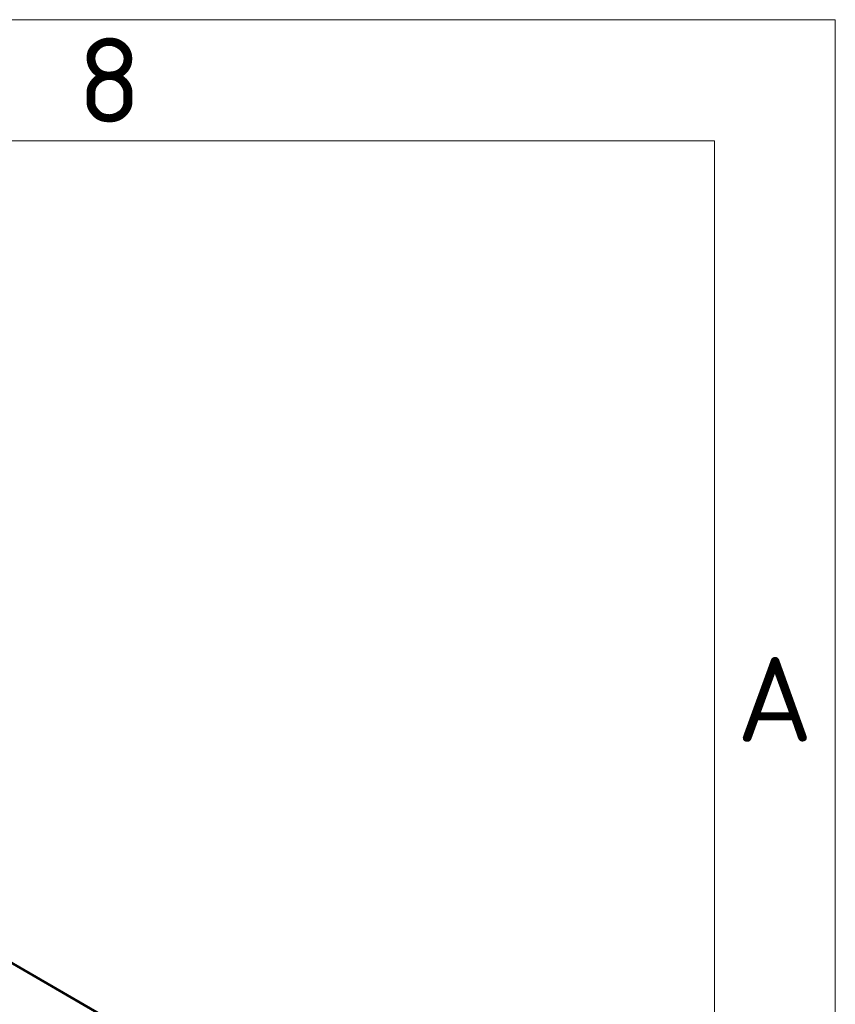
# Model space of a CAD drawing. Header units: millimetres. Extents: x 5 to 415, y 5 to 292.
# Tile 123 of 123: x 381 to 415, y 251 to 292. Entities that reach past the tile are written whole.
import ezdxf

# ---------------------------------------------------------------- set-up
doc = ezdxf.new("R2010")
doc.units = ezdxf.units.MM
for name, color, linetype, lineweight in [('Rahmen (ISO)', 7, 'Continuous', 70), ('Sichtbar (ISO)', 7, 'Continuous', 35), ('Sichtbar schmal (ISO)', 7, 'Continuous', 18)]:
    doc.layers.add(name, color=color, linetype=linetype, lineweight=lineweight)
doc.styles.add('Bezeichnungstext (ISO)', font='isocpeur.ttf')

# ---------------------------------------------------------------- blocks, each defined once
blk = doc.blocks.new('Ränder Basler-A3')
at = {"layer": 'Rahmen (ISO)', "color": 7, "lineweight": 18}
for p, q in [((5, 292), (415, 292)), ((415, 292), (415, 5))]:
    blk.add_line(p, q, dxfattribs=at)
at = {"layer": 'Rahmen (ISO)', "lineweight": 18}
for p, q in [((360, 287), (410, 287)), ((410, 287), (410, 10))]:
    blk.add_line(p, q, dxfattribs=at)
at = {"layer": 'Rahmen (ISO)', "char_height": 3.5, "attachment_point": 5, "style": 'Bezeichnungstext (ISO)'}
for s, insert in [('\\fISOCPEUR|b0|i0;{\\H3.5000;8}', (385, 289.5)), ('\\fISOCPEUR|b0|i0;{\\H3.5000;A}', (412.5, 263.917))]:
    blk.add_mtext(s, dxfattribs=dict(at, insert=insert))

msp = doc.modelspace()

# ---------------------------------------------------------------- linework, layer by layer
at = {"layer": 'Sichtbar (ISO)'}
msp.add_line((389.71161164, 247.98605463), (351.52763092, 270.03158617), dxfattribs=at)
at = {"layer": 'Sichtbar schmal (ISO)'}
msp.add_line((351.42308181, 270.03727677), (389.60706041, 247.99174628), dxfattribs=at)

# ---------------------------------------------------------------- block references
msp.add_blockref('Ränder Basler-A3', (0, 0))

doc.saveas('drawing.dxf')
